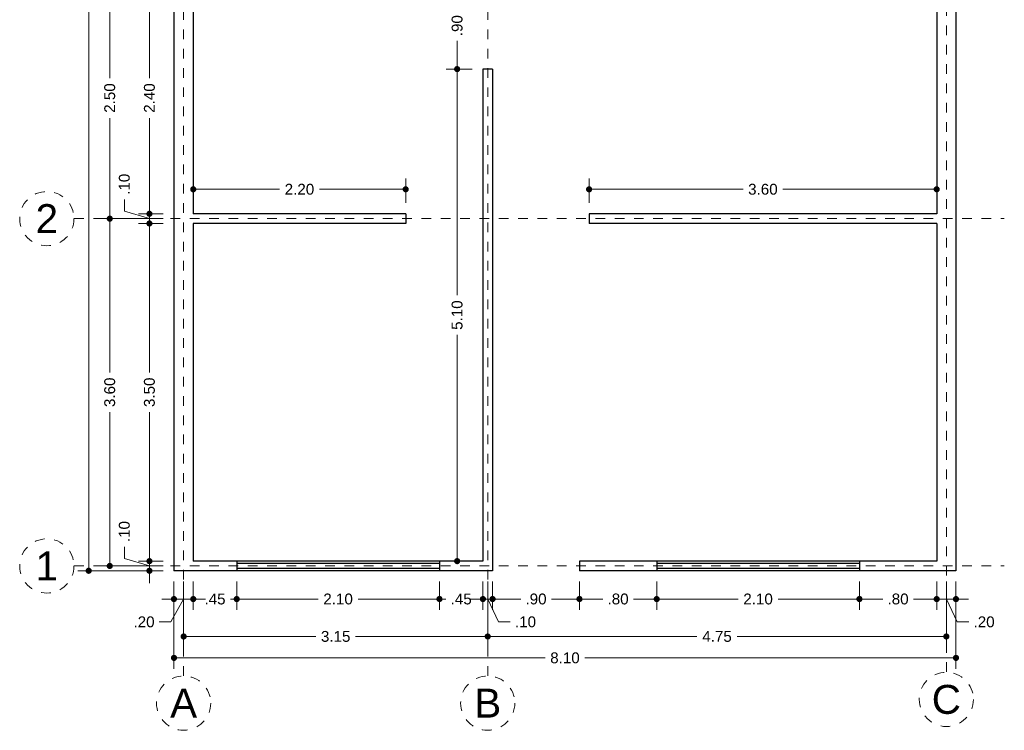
# Model space of a CAD drawing. Header units: millimetres. Extents: x 2563 to 2573.2, y 872.5 to 888.1.
# Tile 1 of 4: x 2563 to 2573.2, y 872.5 to 879.8. Entities that reach past the tile are written whole.
import ezdxf
from ezdxf.enums import TextEntityAlignment as Align

# ---------------------------------------------------------------- set-up
doc = ezdxf.new("R2010")
doc.units = ezdxf.units.MM
doc.header["$LTSCALE"] = 0.001
doc.linetypes.add('CENTER2', pattern=[28.575, 19.05, -3.175, 3.175, -3.175])
for name, color, linetype, lineweight in [('Cotas', 7, 'Continuous', 18), ('Ejes', 7, 'CENTER2', 5), ('Muros', 7, 'Continuous', 30), ('Ventanas', 250, 'Continuous', 25)]:
    doc.layers.add(name, color=color, linetype=linetype, lineweight=lineweight)
doc.styles.get("Standard").update_dxf_attribs({"font": 'arial.ttf'})
doc.dimstyles.new('1-75', dxfattribs={"dimscale": 75, "dimtxt": 0.0015, "dimasz": 0.00085, "dimexe": 0.0015, "dimexo": 0.0015, "dimgap": 0.0008, "dimtad": 0, "dimzin": 4, "dimdsep": 46, "dimtxsty": 'Standard', "dimblk": 'DOT', "dimcen": 0.0009, "dimclrd": 256, "dimclre": 256, "dimclrt": 256, "dimadec": 0, "dimazin": 0, "dimtfac": 1, "dimtofl": 0, "dimtmove": 1, "dimatfit": 2, "dimfxl": 0.0015, "dimtfill": 1, "dimtolj": 1, "dimtzin": 4, "dimlwd": -1, "dimlwe": -1, "dimarcsym": 0})

# ---------------------------------------------------------------- blocks, each defined once
blk = doc.blocks.new('_DOT')
at = {"color": 0, "linetype": 'ByBlock'}
blk.add_line((-0.5, 0), (-1, 0), dxfattribs=at)
at = {"color": 0, "linetype": 'ByBlock', "const_width": 0.5}
blk.add_lwpolyline([(-0.25, 0, 1), (0.25, 0, 1)], format="xyb", close=True, dxfattribs=at)
blk = doc.blocks.new('*D3')
at = {"layer": 'Cotas', "transparency": 16777216}
for p, q in [((2564.438, 887.632), (2563.555, 887.632)), ((2563.667, 887.568), (2563.667, 881.126)), ((2563.667, 874.196), (2563.667, 880.638)), ((2564.438, 874.132), (2563.555, 874.132))]:
    blk.add_line(p, q, dxfattribs=at)
at = {"layer": 'Defpoints', "color": 0, "transparency": 16777216}
for p in [(2564.55, 887.632), (2563.667, 874.132), (2564.55, 874.132)]:
    blk.add_point(p, dxfattribs=at)
at = {"layer": 'Cotas', "transparency": 16777216, "xscale": 0.06375, "yscale": 0.06375, "zscale": 0.06375}
for p, rotation in [((2563.667, 887.632), 90), ((2563.667, 874.132), 270)]:
    blk.add_blockref('_DOT', p, dxfattribs=dict(at, rotation=rotation))
at = {"layer": 'Cotas', "transparency": 16777216, "insert": (2563.667, 880.882), "char_height": 0.1125, "attachment_point": 5, "rotation": 90, "bg_fill": 3, "box_fill_scale": 1.1, "bg_fill_color": 256, "bg_fill_true_color": 13158600, "bg_fill_transparency": 0}
blk.add_mtext('\\A1;13.50', dxfattribs=at)
blk = doc.blocks.new('*D4')
at = {"layer": 'Cotas', "transparency": 16777216}
for p, q in [((2564.438, 877.782), (2563.773, 877.782)), ((2563.885, 877.718), (2563.885, 876.188)), ((2563.885, 874.246), (2563.885, 875.776)), ((2564.438, 874.182), (2563.773, 874.182))]:
    blk.add_line(p, q, dxfattribs=at)
at = {"layer": 'Defpoints', "color": 0, "transparency": 16777216}
for p in [(2563.885, 877.782), (2564.55, 877.782), (2564.55, 874.182)]:
    blk.add_point(p, dxfattribs=at)
at = {"layer": 'Cotas', "transparency": 16777216, "xscale": 0.06375, "yscale": 0.06375, "zscale": 0.06375}
for p, rotation in [((2563.885, 877.782), 90), ((2563.885, 874.182), 270)]:
    blk.add_blockref('_DOT', p, dxfattribs=dict(at, rotation=rotation))
at = {"layer": 'Cotas', "transparency": 16777216, "insert": (2563.885, 875.982), "char_height": 0.1125, "attachment_point": 5, "rotation": 90, "bg_fill": 3, "box_fill_scale": 1.1, "bg_fill_color": 256, "bg_fill_true_color": 13158600, "bg_fill_transparency": 0}
blk.add_mtext('\\A1;3.60', dxfattribs=at)
blk = doc.blocks.new('*D5')
at = {"layer": 'Cotas', "transparency": 16777216}
for p, q in [((2564.438, 880.282), (2563.773, 880.282)), ((2563.885, 880.218), (2563.885, 879.239)), ((2563.885, 877.846), (2563.885, 878.825)), ((2564.438, 877.782), (2563.773, 877.782))]:
    blk.add_line(p, q, dxfattribs=at)
at = {"layer": 'Defpoints', "color": 0, "transparency": 16777216}
for p in [(2563.885, 880.282), (2564.55, 880.282), (2564.55, 877.782)]:
    blk.add_point(p, dxfattribs=at)
at = {"layer": 'Cotas', "transparency": 16777216, "xscale": 0.06375, "yscale": 0.06375, "zscale": 0.06375}
for p, rotation in [((2563.885, 880.282), 90), ((2563.885, 877.782), 270)]:
    blk.add_blockref('_DOT', p, dxfattribs=dict(at, rotation=rotation))
at = {"layer": 'Cotas', "transparency": 16777216, "insert": (2563.885, 879.032), "char_height": 0.1125, "attachment_point": 5, "rotation": 90, "bg_fill": 3, "box_fill_scale": 1.1, "bg_fill_color": 256, "bg_fill_true_color": 13158600, "bg_fill_transparency": 0}
blk.add_mtext('\\A1;2.50', dxfattribs=at)
blk = doc.blocks.new('*D14')
at = {"layer": 'Cotas', "transparency": 16777216}
for p, q in [((2564.438, 880.232), (2564.184, 880.232)), ((2564.296, 880.168), (2564.296, 879.239)), ((2564.296, 877.896), (2564.296, 878.825)), ((2564.438, 877.832), (2564.184, 877.832))]:
    blk.add_line(p, q, dxfattribs=at)
at = {"layer": 'Defpoints', "color": 0, "transparency": 16777216}
for p in [(2564.55, 880.232), (2564.296, 877.832), (2564.55, 877.832)]:
    blk.add_point(p, dxfattribs=at)
at = {"layer": 'Cotas', "transparency": 16777216, "xscale": 0.06375, "yscale": 0.06375, "zscale": 0.06375}
for p, rotation in [((2564.296, 880.232), 90), ((2564.296, 877.832), 270)]:
    blk.add_blockref('_DOT', p, dxfattribs=dict(at, rotation=rotation))
at = {"layer": 'Cotas', "transparency": 16777216, "insert": (2564.296, 879.032), "char_height": 0.1125, "attachment_point": 5, "rotation": 90, "bg_fill": 3, "box_fill_scale": 1.1, "bg_fill_color": 256, "bg_fill_true_color": 13158600, "bg_fill_transparency": 0}
blk.add_mtext('\\A1;2.40', dxfattribs=at)
blk = doc.blocks.new('*D15')
at = {"layer": 'Cotas', "transparency": 16777216}
for p, q in [((2564.036, 877.86), (2564.036, 877.98)), ((2564.296, 877.896), (2564.296, 877.96)), ((2564.296, 877.782), (2564.036, 877.86)), ((2564.438, 877.832), (2564.184, 877.832)), ((2564.296, 877.832), (2564.296, 877.732)), ((2564.438, 877.732), (2564.184, 877.732)), ((2564.296, 877.668), (2564.296, 877.605))]:
    blk.add_line(p, q, dxfattribs=at)
at = {"layer": 'Defpoints', "color": 0, "transparency": 16777216}
for p in [(2564.55, 877.832), (2564.296, 877.732), (2564.55, 877.732)]:
    blk.add_point(p, dxfattribs=at)
at = {"layer": 'Cotas', "transparency": 16777216, "xscale": 0.06375, "yscale": 0.06375, "zscale": 0.06375}
for p, rotation in [((2564.296, 877.832), 270), ((2564.296, 877.732), 90)]:
    blk.add_blockref('_DOT', p, dxfattribs=dict(at, rotation=rotation))
at = {"layer": 'Cotas', "transparency": 16777216, "insert": (2564.036, 878.138), "char_height": 0.1125, "attachment_point": 5, "rotation": 90, "bg_fill": 3, "box_fill_scale": 1.1, "bg_fill_color": 256, "bg_fill_true_color": 13158600, "bg_fill_transparency": 0}
blk.add_mtext('\\A1;.10', dxfattribs=at)
blk = doc.blocks.new('*D16')
at = {"layer": 'Cotas', "transparency": 16777216}
for p, q in [((2564.438, 877.732), (2564.184, 877.732)), ((2564.296, 877.668), (2564.296, 876.188)), ((2564.296, 874.296), (2564.296, 875.776)), ((2564.438, 874.232), (2564.184, 874.232))]:
    blk.add_line(p, q, dxfattribs=at)
at = {"layer": 'Defpoints', "color": 0, "transparency": 16777216}
for p in [(2564.55, 877.732), (2564.296, 874.232), (2564.55, 874.232)]:
    blk.add_point(p, dxfattribs=at)
at = {"layer": 'Cotas', "transparency": 16777216, "xscale": 0.06375, "yscale": 0.06375, "zscale": 0.06375}
for p, rotation in [((2564.296, 877.732), 90), ((2564.296, 874.232), 270)]:
    blk.add_blockref('_DOT', p, dxfattribs=dict(at, rotation=rotation))
at = {"layer": 'Cotas', "transparency": 16777216, "insert": (2564.296, 875.982), "char_height": 0.1125, "attachment_point": 5, "rotation": 90, "bg_fill": 3, "box_fill_scale": 1.1, "bg_fill_color": 256, "bg_fill_true_color": 13158600, "bg_fill_transparency": 0}
blk.add_mtext('\\A1;3.50', dxfattribs=at)
blk = doc.blocks.new('*D17')
at = {"layer": 'Cotas', "transparency": 16777216}
for p, q in [((2564.036, 874.26), (2564.036, 874.38)), ((2564.296, 874.296), (2564.296, 874.36)), ((2564.296, 874.182), (2564.036, 874.26)), ((2564.438, 874.232), (2564.184, 874.232)), ((2564.296, 874.232), (2564.296, 874.132)), ((2564.438, 874.132), (2564.184, 874.132)), ((2564.296, 874.068), (2564.296, 874.005))]:
    blk.add_line(p, q, dxfattribs=at)
at = {"layer": 'Defpoints', "color": 0, "transparency": 16777216}
for p in [(2564.55, 874.232), (2564.296, 874.132), (2564.55, 874.132)]:
    blk.add_point(p, dxfattribs=at)
at = {"layer": 'Cotas', "transparency": 16777216, "xscale": 0.06375, "yscale": 0.06375, "zscale": 0.06375}
for p, rotation in [((2564.296, 874.232), 270), ((2564.296, 874.132), 90)]:
    blk.add_blockref('_DOT', p, dxfattribs=dict(at, rotation=rotation))
at = {"layer": 'Cotas', "transparency": 16777216, "insert": (2564.036, 874.538), "char_height": 0.1125, "attachment_point": 5, "rotation": 90, "bg_fill": 3, "box_fill_scale": 1.1, "bg_fill_color": 256, "bg_fill_true_color": 13158600, "bg_fill_transparency": 0}
blk.add_mtext('\\A1;.10', dxfattribs=at)
blk = doc.blocks.new('*D18')
at = {"layer": 'Cotas', "transparency": 16777216}
for p, q in [((2564.55, 874.02), (2564.55, 873.117)), ((2572.65, 874.02), (2572.65, 873.117)), ((2564.614, 873.229), (2568.394, 873.229)), ((2572.587, 873.229), (2568.806, 873.229))]:
    blk.add_line(p, q, dxfattribs=at)
at = {"layer": 'Defpoints', "color": 0, "transparency": 16777216}
for p in [(2564.55, 874.132), (2572.65, 874.132), (2572.65, 873.229)]:
    blk.add_point(p, dxfattribs=at)
at = {"layer": 'Cotas', "transparency": 16777216, "xscale": 0.06375, "yscale": 0.06375, "zscale": 0.06375, "rotation": 180}
blk.add_blockref('_DOT', (2564.55, 873.229), dxfattribs=at)
at = {"layer": 'Cotas', "transparency": 16777216, "xscale": 0.06375, "yscale": 0.06375, "zscale": 0.06375}
blk.add_blockref('_DOT', (2572.65, 873.229), dxfattribs=at)
at = {"layer": 'Cotas', "transparency": 16777216, "insert": (2568.6, 873.229), "char_height": 0.1125, "attachment_point": 5, "bg_fill": 3, "box_fill_scale": 1.1, "bg_fill_color": 256, "bg_fill_true_color": 13158600, "bg_fill_transparency": 0}
blk.add_mtext('\\A1;8.10', dxfattribs=at)
blk = doc.blocks.new('*D19')
at = {"layer": 'Cotas', "transparency": 16777216}
for p, q in [((2564.65, 874.02), (2564.65, 873.339)), ((2567.8, 874.02), (2567.8, 873.339)), ((2564.714, 873.451), (2566.019, 873.451)), ((2567.737, 873.451), (2566.432, 873.451))]:
    blk.add_line(p, q, dxfattribs=at)
at = {"layer": 'Defpoints', "color": 0, "transparency": 16777216}
for p in [(2564.65, 874.132), (2567.8, 874.132), (2567.8, 873.451)]:
    blk.add_point(p, dxfattribs=at)
at = {"layer": 'Cotas', "transparency": 16777216, "xscale": 0.06375, "yscale": 0.06375, "zscale": 0.06375, "rotation": 180}
blk.add_blockref('_DOT', (2564.65, 873.451), dxfattribs=at)
at = {"layer": 'Cotas', "transparency": 16777216, "xscale": 0.06375, "yscale": 0.06375, "zscale": 0.06375}
blk.add_blockref('_DOT', (2567.8, 873.451), dxfattribs=at)
at = {"layer": 'Cotas', "transparency": 16777216, "insert": (2566.225, 873.451), "char_height": 0.1125, "attachment_point": 5, "bg_fill": 3, "box_fill_scale": 1.1, "bg_fill_color": 256, "bg_fill_true_color": 13158600, "bg_fill_transparency": 0}
blk.add_mtext('\\A1;3.15', dxfattribs=at)
blk = doc.blocks.new('*D20')
at = {"layer": 'Cotas', "transparency": 16777216}
for p, q in [((2567.8, 874.02), (2567.8, 873.339)), ((2572.55, 874.02), (2572.55, 873.339)), ((2567.864, 873.451), (2569.967, 873.451)), ((2572.487, 873.451), (2570.384, 873.451))]:
    blk.add_line(p, q, dxfattribs=at)
at = {"layer": 'Defpoints', "color": 0, "transparency": 16777216}
for p in [(2567.8, 874.132), (2572.55, 874.132), (2572.55, 873.451)]:
    blk.add_point(p, dxfattribs=at)
at = {"layer": 'Cotas', "transparency": 16777216, "xscale": 0.06375, "yscale": 0.06375, "zscale": 0.06375, "rotation": 180}
blk.add_blockref('_DOT', (2567.8, 873.451), dxfattribs=at)
at = {"layer": 'Cotas', "transparency": 16777216, "xscale": 0.06375, "yscale": 0.06375, "zscale": 0.06375}
blk.add_blockref('_DOT', (2572.55, 873.451), dxfattribs=at)
at = {"layer": 'Cotas', "transparency": 16777216, "insert": (2570.175, 873.451), "char_height": 0.1125, "attachment_point": 5, "bg_fill": 3, "box_fill_scale": 1.1, "bg_fill_color": 256, "bg_fill_true_color": 13158600, "bg_fill_transparency": 0}
blk.add_mtext('\\A1;4.75', dxfattribs=at)
blk = doc.blocks.new('*D21')
at = {"layer": 'Cotas', "transparency": 16777216}
for p, q in [((2564.75, 874.02), (2564.75, 873.727)), ((2565.2, 874.02), (2565.2, 873.727)), ((2564.814, 873.839), (2564.817, 873.839)), ((2565.137, 873.839), (2565.134, 873.839))]:
    blk.add_line(p, q, dxfattribs=at)
at = {"layer": 'Defpoints', "color": 0, "transparency": 16777216}
for p in [(2564.75, 874.132), (2565.2, 874.132), (2565.2, 873.839)]:
    blk.add_point(p, dxfattribs=at)
at = {"layer": 'Cotas', "transparency": 16777216, "insert": (2564.975, 873.839), "char_height": 0.1125, "attachment_point": 5, "bg_fill": 3, "box_fill_scale": 1.1, "bg_fill_color": 256, "bg_fill_true_color": 13158600, "bg_fill_transparency": 0}
blk.add_mtext('\\A1;.45', dxfattribs=at)
at = {"layer": 'Cotas', "transparency": 16777216, "xscale": 0.06375, "yscale": 0.06375, "zscale": 0.06375, "rotation": 180}
blk.add_blockref('_DOT', (2564.75, 873.839), dxfattribs=at)
at = {"layer": 'Cotas', "transparency": 16777216, "xscale": 0.06375, "yscale": 0.06375, "zscale": 0.06375}
blk.add_blockref('_DOT', (2565.2, 873.839), dxfattribs=at)
blk = doc.blocks.new('*D22')
at = {"layer": 'Cotas', "transparency": 16777216}
for p, q in [((2565.2, 874.02), (2565.2, 873.727)), ((2567.3, 874.02), (2567.3, 873.727)), ((2565.264, 873.839), (2566.044, 873.839)), ((2567.237, 873.839), (2566.457, 873.839))]:
    blk.add_line(p, q, dxfattribs=at)
at = {"layer": 'Defpoints', "color": 0, "transparency": 16777216}
for p in [(2565.2, 874.132), (2567.3, 874.132), (2567.3, 873.839)]:
    blk.add_point(p, dxfattribs=at)
at = {"layer": 'Cotas', "transparency": 16777216, "xscale": 0.06375, "yscale": 0.06375, "zscale": 0.06375, "rotation": 180}
blk.add_blockref('_DOT', (2565.2, 873.839), dxfattribs=at)
at = {"layer": 'Cotas', "transparency": 16777216, "xscale": 0.06375, "yscale": 0.06375, "zscale": 0.06375}
blk.add_blockref('_DOT', (2567.3, 873.839), dxfattribs=at)
at = {"layer": 'Cotas', "transparency": 16777216, "insert": (2566.25, 873.839), "char_height": 0.1125, "attachment_point": 5, "bg_fill": 3, "box_fill_scale": 1.1, "bg_fill_color": 256, "bg_fill_true_color": 13158600, "bg_fill_transparency": 0}
blk.add_mtext('\\A1;2.10', dxfattribs=at)
blk = doc.blocks.new('*D23')
at = {"layer": 'Cotas', "transparency": 16777216}
for p, q in [((2567.3, 874.02), (2567.3, 873.727)), ((2567.75, 874.02), (2567.75, 873.727)), ((2567.364, 873.839), (2567.367, 873.839)), ((2567.687, 873.839), (2567.684, 873.839))]:
    blk.add_line(p, q, dxfattribs=at)
at = {"layer": 'Defpoints', "color": 0, "transparency": 16777216}
for p in [(2567.3, 874.132), (2567.75, 874.132), (2567.75, 873.839)]:
    blk.add_point(p, dxfattribs=at)
at = {"layer": 'Cotas', "transparency": 16777216, "insert": (2567.525, 873.839), "char_height": 0.1125, "attachment_point": 5, "bg_fill": 3, "box_fill_scale": 1.1, "bg_fill_color": 256, "bg_fill_true_color": 13158600, "bg_fill_transparency": 0}
blk.add_mtext('\\A1;.45', dxfattribs=at)
at = {"layer": 'Cotas', "transparency": 16777216, "xscale": 0.06375, "yscale": 0.06375, "zscale": 0.06375, "rotation": 180}
blk.add_blockref('_DOT', (2567.3, 873.839), dxfattribs=at)
at = {"layer": 'Cotas', "transparency": 16777216, "xscale": 0.06375, "yscale": 0.06375, "zscale": 0.06375}
blk.add_blockref('_DOT', (2567.75, 873.839), dxfattribs=at)
blk = doc.blocks.new('*D24')
at = {"layer": 'Cotas', "transparency": 16777216}
for p, q in [((2567.75, 874.02), (2567.75, 873.727)), ((2567.85, 874.02), (2567.85, 873.727)), ((2567.687, 873.839), (2567.623, 873.839)), ((2567.75, 873.839), (2567.85, 873.839)), ((2567.8, 873.839), (2567.913, 873.602)), ((2567.914, 873.839), (2567.978, 873.839)), ((2567.913, 873.602), (2568.033, 873.602))]:
    blk.add_line(p, q, dxfattribs=at)
at = {"layer": 'Defpoints', "color": 0, "transparency": 16777216}
for p in [(2567.75, 874.132), (2567.85, 874.132), (2567.85, 873.839)]:
    blk.add_point(p, dxfattribs=at)
at = {"layer": 'Cotas', "transparency": 16777216, "xscale": 0.06375, "yscale": 0.06375, "zscale": 0.06375}
blk.add_blockref('_DOT', (2567.75, 873.839), dxfattribs=at)
at = {"layer": 'Cotas', "transparency": 16777216, "xscale": 0.06375, "yscale": 0.06375, "zscale": 0.06375, "rotation": 180}
blk.add_blockref('_DOT', (2567.85, 873.839), dxfattribs=at)
at = {"layer": 'Cotas', "transparency": 16777216, "insert": (2568.191, 873.602), "char_height": 0.1125, "attachment_point": 5, "bg_fill": 3, "box_fill_scale": 1.1, "bg_fill_color": 256, "bg_fill_true_color": 13158600, "bg_fill_transparency": 0}
blk.add_mtext('\\A1;.10', dxfattribs=at)
blk = doc.blocks.new('*D25')
at = {"layer": 'Cotas', "transparency": 16777216}
for p, q in [((2567.85, 874.02), (2567.85, 873.727)), ((2568.75, 874.02), (2568.75, 873.727)), ((2567.914, 873.839), (2568.142, 873.839)), ((2568.687, 873.839), (2568.459, 873.839))]:
    blk.add_line(p, q, dxfattribs=at)
at = {"layer": 'Defpoints', "color": 0, "transparency": 16777216}
for p in [(2567.85, 874.132), (2568.75, 874.132), (2568.75, 873.839)]:
    blk.add_point(p, dxfattribs=at)
at = {"layer": 'Cotas', "transparency": 16777216, "xscale": 0.06375, "yscale": 0.06375, "zscale": 0.06375, "rotation": 180}
blk.add_blockref('_DOT', (2567.85, 873.839), dxfattribs=at)
at = {"layer": 'Cotas', "transparency": 16777216, "xscale": 0.06375, "yscale": 0.06375, "zscale": 0.06375}
blk.add_blockref('_DOT', (2568.75, 873.839), dxfattribs=at)
at = {"layer": 'Cotas', "transparency": 16777216, "insert": (2568.3, 873.839), "char_height": 0.1125, "attachment_point": 5, "bg_fill": 3, "box_fill_scale": 1.1, "bg_fill_color": 256, "bg_fill_true_color": 13158600, "bg_fill_transparency": 0}
blk.add_mtext('\\A1;.90', dxfattribs=at)
blk = doc.blocks.new('*D26')
at = {"layer": 'Cotas', "transparency": 16777216}
for p, q in [((2568.75, 874.02), (2568.75, 873.727)), ((2569.55, 874.02), (2569.55, 873.727)), ((2568.814, 873.839), (2568.992, 873.839)), ((2569.487, 873.839), (2569.309, 873.839))]:
    blk.add_line(p, q, dxfattribs=at)
at = {"layer": 'Defpoints', "color": 0, "transparency": 16777216}
for p in [(2568.75, 874.132), (2569.55, 874.132), (2569.55, 873.839)]:
    blk.add_point(p, dxfattribs=at)
at = {"layer": 'Cotas', "transparency": 16777216, "xscale": 0.06375, "yscale": 0.06375, "zscale": 0.06375, "rotation": 180}
blk.add_blockref('_DOT', (2568.75, 873.839), dxfattribs=at)
at = {"layer": 'Cotas', "transparency": 16777216, "xscale": 0.06375, "yscale": 0.06375, "zscale": 0.06375}
blk.add_blockref('_DOT', (2569.55, 873.839), dxfattribs=at)
at = {"layer": 'Cotas', "transparency": 16777216, "insert": (2569.15, 873.839), "char_height": 0.1125, "attachment_point": 5, "bg_fill": 3, "box_fill_scale": 1.1, "bg_fill_color": 256, "bg_fill_true_color": 13158600, "bg_fill_transparency": 0}
blk.add_mtext('\\A1;.80', dxfattribs=at)
blk = doc.blocks.new('*D27')
at = {"layer": 'Cotas', "transparency": 16777216}
for p, q in [((2569.55, 874.02), (2569.55, 873.727)), ((2571.65, 874.02), (2571.65, 873.727)), ((2569.614, 873.839), (2570.394, 873.839)), ((2571.587, 873.839), (2570.807, 873.839))]:
    blk.add_line(p, q, dxfattribs=at)
at = {"layer": 'Defpoints', "color": 0, "transparency": 16777216}
for p in [(2569.55, 874.132), (2571.65, 874.132), (2571.65, 873.839)]:
    blk.add_point(p, dxfattribs=at)
at = {"layer": 'Cotas', "transparency": 16777216, "xscale": 0.06375, "yscale": 0.06375, "zscale": 0.06375, "rotation": 180}
blk.add_blockref('_DOT', (2569.55, 873.839), dxfattribs=at)
at = {"layer": 'Cotas', "transparency": 16777216, "xscale": 0.06375, "yscale": 0.06375, "zscale": 0.06375}
blk.add_blockref('_DOT', (2571.65, 873.839), dxfattribs=at)
at = {"layer": 'Cotas', "transparency": 16777216, "insert": (2570.6, 873.839), "char_height": 0.1125, "attachment_point": 5, "bg_fill": 3, "box_fill_scale": 1.1, "bg_fill_color": 256, "bg_fill_true_color": 13158600, "bg_fill_transparency": 0}
blk.add_mtext('\\A1;2.10', dxfattribs=at)
blk = doc.blocks.new('*D28')
at = {"layer": 'Cotas', "transparency": 16777216}
for p, q in [((2571.65, 874.02), (2571.65, 873.727)), ((2572.45, 874.02), (2572.45, 873.727)), ((2571.714, 873.839), (2571.892, 873.839)), ((2572.387, 873.839), (2572.209, 873.839))]:
    blk.add_line(p, q, dxfattribs=at)
at = {"layer": 'Defpoints', "color": 0, "transparency": 16777216}
for p in [(2571.65, 874.132), (2572.45, 874.132), (2572.45, 873.839)]:
    blk.add_point(p, dxfattribs=at)
at = {"layer": 'Cotas', "transparency": 16777216, "xscale": 0.06375, "yscale": 0.06375, "zscale": 0.06375, "rotation": 180}
blk.add_blockref('_DOT', (2571.65, 873.839), dxfattribs=at)
at = {"layer": 'Cotas', "transparency": 16777216, "xscale": 0.06375, "yscale": 0.06375, "zscale": 0.06375}
blk.add_blockref('_DOT', (2572.45, 873.839), dxfattribs=at)
at = {"layer": 'Cotas', "transparency": 16777216, "insert": (2572.05, 873.839), "char_height": 0.1125, "attachment_point": 5, "bg_fill": 3, "box_fill_scale": 1.1, "bg_fill_color": 256, "bg_fill_true_color": 13158600, "bg_fill_transparency": 0}
blk.add_mtext('\\A1;.80', dxfattribs=at)
blk = doc.blocks.new('*D29')
at = {"layer": 'Cotas', "transparency": 16777216}
for p, q in [((2572.45, 874.02), (2572.45, 873.727)), ((2572.65, 874.02), (2572.65, 873.727)), ((2572.387, 873.839), (2572.323, 873.839)), ((2572.45, 873.839), (2572.65, 873.839)), ((2572.55, 873.839), (2572.663, 873.602)), ((2572.714, 873.839), (2572.778, 873.839)), ((2572.663, 873.602), (2572.783, 873.602))]:
    blk.add_line(p, q, dxfattribs=at)
at = {"layer": 'Defpoints', "color": 0, "transparency": 16777216}
for p in [(2572.45, 874.132), (2572.65, 874.132), (2572.65, 873.839)]:
    blk.add_point(p, dxfattribs=at)
at = {"layer": 'Cotas', "transparency": 16777216, "xscale": 0.06375, "yscale": 0.06375, "zscale": 0.06375}
blk.add_blockref('_DOT', (2572.45, 873.839), dxfattribs=at)
at = {"layer": 'Cotas', "transparency": 16777216, "xscale": 0.06375, "yscale": 0.06375, "zscale": 0.06375, "rotation": 180}
blk.add_blockref('_DOT', (2572.65, 873.839), dxfattribs=at)
at = {"layer": 'Cotas', "transparency": 16777216, "insert": (2572.941, 873.602), "char_height": 0.1125, "attachment_point": 5, "bg_fill": 3, "box_fill_scale": 1.1, "bg_fill_color": 256, "bg_fill_true_color": 13158600, "bg_fill_transparency": 0}
blk.add_mtext('\\A1;.20', dxfattribs=at)
blk = doc.blocks.new('*D30')
at = {"layer": 'Cotas', "transparency": 16777216}
for p, q in [((2564.55, 874.02), (2564.55, 873.727)), ((2564.75, 874.02), (2564.75, 873.727)), ((2564.487, 873.839), (2564.423, 873.839)), ((2564.65, 873.839), (2564.518, 873.602)), ((2564.75, 873.839), (2564.55, 873.839)), ((2564.814, 873.839), (2564.878, 873.839)), ((2564.518, 873.602), (2564.398, 873.602))]:
    blk.add_line(p, q, dxfattribs=at)
at = {"layer": 'Defpoints', "color": 0, "transparency": 16777216}
for p in [(2564.55, 874.132), (2564.75, 874.132), (2564.55, 873.839)]:
    blk.add_point(p, dxfattribs=at)
at = {"layer": 'Cotas', "transparency": 16777216, "xscale": 0.06375, "yscale": 0.06375, "zscale": 0.06375}
blk.add_blockref('_DOT', (2564.55, 873.839), dxfattribs=at)
at = {"layer": 'Cotas', "transparency": 16777216, "xscale": 0.06375, "yscale": 0.06375, "zscale": 0.06375, "rotation": 180}
blk.add_blockref('_DOT', (2564.75, 873.839), dxfattribs=at)
at = {"layer": 'Cotas', "transparency": 16777216, "insert": (2564.24, 873.602), "char_height": 0.1125, "attachment_point": 5, "bg_fill": 3, "box_fill_scale": 1.1, "bg_fill_color": 256, "bg_fill_true_color": 13158600, "bg_fill_transparency": 0}
blk.add_mtext('\\A1;.20', dxfattribs=at)
blk = doc.blocks.new('*D31')
at = {"layer": 'Cotas', "transparency": 16777216}
for p, q in [((2564.75, 877.945), (2564.75, 878.199)), ((2566.95, 877.945), (2566.95, 878.199)), ((2564.814, 878.086), (2565.644, 878.086)), ((2566.887, 878.086), (2566.057, 878.086))]:
    blk.add_line(p, q, dxfattribs=at)
at = {"layer": 'Defpoints', "color": 0, "transparency": 16777216}
for p in [(2566.95, 878.086), (2564.75, 877.832), (2566.95, 877.832)]:
    blk.add_point(p, dxfattribs=at)
at = {"layer": 'Cotas', "transparency": 16777216, "xscale": 0.06375, "yscale": 0.06375, "zscale": 0.06375, "rotation": 180}
blk.add_blockref('_DOT', (2564.75, 878.086), dxfattribs=at)
at = {"layer": 'Cotas', "transparency": 16777216, "xscale": 0.06375, "yscale": 0.06375, "zscale": 0.06375}
blk.add_blockref('_DOT', (2566.95, 878.086), dxfattribs=at)
at = {"layer": 'Cotas', "transparency": 16777216, "insert": (2565.85, 878.086), "char_height": 0.1125, "attachment_point": 5, "bg_fill": 3, "box_fill_scale": 1.1, "bg_fill_color": 256, "bg_fill_true_color": 13158600, "bg_fill_transparency": 0}
blk.add_mtext('\\A1;2.20', dxfattribs=at)
blk = doc.blocks.new('*D32')
at = {"layer": 'Cotas', "transparency": 16777216}
for p, q in [((2568.85, 877.945), (2568.85, 878.199)), ((2572.45, 877.945), (2572.45, 878.199)), ((2568.914, 878.086), (2570.445, 878.086)), ((2572.387, 878.086), (2570.856, 878.086))]:
    blk.add_line(p, q, dxfattribs=at)
at = {"layer": 'Defpoints', "color": 0, "transparency": 16777216}
for p in [(2572.45, 878.086), (2568.85, 877.832), (2572.45, 877.832)]:
    blk.add_point(p, dxfattribs=at)
at = {"layer": 'Cotas', "transparency": 16777216, "xscale": 0.06375, "yscale": 0.06375, "zscale": 0.06375, "rotation": 180}
blk.add_blockref('_DOT', (2568.85, 878.086), dxfattribs=at)
at = {"layer": 'Cotas', "transparency": 16777216, "xscale": 0.06375, "yscale": 0.06375, "zscale": 0.06375}
blk.add_blockref('_DOT', (2572.45, 878.086), dxfattribs=at)
at = {"layer": 'Cotas', "transparency": 16777216, "insert": (2570.65, 878.086), "char_height": 0.1125, "attachment_point": 5, "bg_fill": 3, "box_fill_scale": 1.1, "bg_fill_color": 256, "bg_fill_true_color": 13158600, "bg_fill_transparency": 0}
blk.add_mtext('\\A1;3.60', dxfattribs=at)
blk = doc.blocks.new('*D55')
at = {"layer": 'Cotas', "transparency": 16777216}
for p, q in [((2567.575, 880.232), (2567.37, 880.232)), ((2567.483, 880.168), (2567.483, 879.94)), ((2567.483, 879.396), (2567.483, 879.624)), ((2567.638, 879.332), (2567.37, 879.332))]:
    blk.add_line(p, q, dxfattribs=at)
at = {"layer": 'Defpoints', "color": 0, "transparency": 16777216}
for p in [(2567.688, 880.232), (2567.483, 879.332), (2567.75, 879.332)]:
    blk.add_point(p, dxfattribs=at)
at = {"layer": 'Cotas', "transparency": 16777216, "xscale": 0.06375, "yscale": 0.06375, "zscale": 0.06375}
for p, rotation in [((2567.483, 880.232), 90), ((2567.483, 879.332), 270)]:
    blk.add_blockref('_DOT', p, dxfattribs=dict(at, rotation=rotation))
at = {"layer": 'Cotas', "transparency": 16777216, "insert": (2567.483, 879.782), "char_height": 0.1125, "attachment_point": 5, "rotation": 90, "bg_fill": 3, "box_fill_scale": 1.1, "bg_fill_color": 256, "bg_fill_true_color": 13158600, "bg_fill_transparency": 0}
blk.add_mtext('\\A1;.90', dxfattribs=at)
blk = doc.blocks.new('*D56')
at = {"layer": 'Cotas', "transparency": 16777216}
for p, q in [((2567.638, 879.332), (2567.37, 879.332)), ((2567.483, 879.268), (2567.483, 876.988)), ((2567.483, 874.296), (2567.483, 876.576)), ((2567.638, 874.232), (2567.37, 874.232))]:
    blk.add_line(p, q, dxfattribs=at)
at = {"layer": 'Defpoints', "color": 0, "transparency": 16777216}
for p in [(2567.75, 879.332), (2567.483, 874.232), (2567.75, 874.232)]:
    blk.add_point(p, dxfattribs=at)
at = {"layer": 'Cotas', "transparency": 16777216, "xscale": 0.06375, "yscale": 0.06375, "zscale": 0.06375}
for p, rotation in [((2567.483, 879.332), 90), ((2567.483, 874.232), 270)]:
    blk.add_blockref('_DOT', p, dxfattribs=dict(at, rotation=rotation))
at = {"layer": 'Cotas', "transparency": 16777216, "insert": (2567.483, 876.782), "char_height": 0.1125, "attachment_point": 5, "rotation": 90, "bg_fill": 3, "box_fill_scale": 1.1, "bg_fill_color": 256, "bg_fill_true_color": 13158600, "bg_fill_transparency": 0}
blk.add_mtext('\\A1;5.10', dxfattribs=at)

msp = doc.modelspace()

# ---------------------------------------------------------------- linework, layer by layer
at = {"layer": 'Ejes', "linetype": 'CENTER2'}
for p, q in [((2564.65, 873.043), (2564.65, 888.132)), ((2567.8, 873.043), (2567.8, 888.132)), ((2572.55, 873.083), (2572.55, 888.132)), ((2563.515, 877.782), (2573.15, 877.782)), ((2563.515, 874.182), (2573.15, 874.182))]:
    msp.add_line(p, q, dxfattribs=at)
at = {"layer": 'Ejes'}
for centre in [(2563.233, 877.782), (2563.233, 874.182), (2564.65, 872.76), (2567.8, 872.76), (2572.55, 872.799)]:
    msp.add_circle(centre, 0.281, dxfattribs=at)
at = {"layer": 'Muros'}
for p, q in [((2564.55, 887.632), (2564.55, 874.132)), ((2572.65, 887.632), (2572.65, 874.132)), ((2564.75, 880.232), (2564.75, 877.832)), ((2572.45, 880.232), (2572.45, 877.832)), ((2567.85, 879.332), (2567.75, 879.332)), ((2567.75, 879.332), (2567.75, 874.232)), ((2567.85, 879.332), (2567.85, 874.132)), ((2566.95, 877.832), (2564.75, 877.832)), ((2566.95, 877.832), (2566.95, 877.732)), ((2572.45, 877.832), (2568.85, 877.832)), ((2568.85, 877.832), (2568.85, 877.732)), ((2566.95, 877.732), (2564.75, 877.732)), ((2564.75, 877.732), (2564.75, 874.232)), ((2572.45, 877.732), (2568.85, 877.732)), ((2572.45, 877.732), (2572.45, 874.232)), ((2567.75, 874.232), (2564.75, 874.232)), ((2572.45, 874.232), (2568.75, 874.232)), ((2568.75, 874.232), (2568.75, 874.132)), ((2567.85, 874.132), (2564.55, 874.132)), ((2572.65, 874.132), (2568.75, 874.132))]:
    msp.add_line(p, q, dxfattribs=at)
at = {"layer": 'Ventanas'}
for p, q in [((2565.2, 874.232), (2565.2, 874.132)), ((2567.3, 874.232), (2567.3, 874.132)), ((2569.55, 874.232), (2569.55, 874.132)), ((2571.65, 874.232), (2571.65, 874.132)), ((2567.3, 874.207), (2565.2, 874.207)), ((2567.3, 874.157), (2565.2, 874.157)), ((2571.65, 874.207), (2569.55, 874.207)), ((2571.65, 874.157), (2569.55, 874.157))]:
    msp.add_line(p, q, dxfattribs=at)

# ---------------------------------------------------------------- texts
at = {"layer": 'Ejes'}
for s, p in [('2', (2563.233, 877.782)), ('1', (2563.233, 874.182)), ('A', (2564.65, 872.76)), ('B', (2567.8, 872.76)), ('C', (2572.55, 872.799))]:
    msp.add_text(s, height=0.3, dxfattribs=at).set_placement(p, align=Align.MIDDLE_CENTER)

# ---------------------------------------------------------------- next in the draw order: dimensions: what is measured, and where the dimension line sits
at = {"layer": 'Cotas'}
for base, p1, p2, picture, middle in [((2563.667, 874.132), (2564.55, 887.632), (2564.55, 874.132), '*D3', (2563.667, 880.882)), ((2567.483, 879.332), (2567.688, 880.232), (2567.75, 879.332), '*D55', (2567.483, 879.782))]:
    dim = msp.add_linear_dim(base=base, p1=p1, p2=p2, angle=90, dimstyle='1-75', dxfattribs=at)
    dim.commit()
    dim.dimension.update_dxf_attribs({"geometry": picture, "text_midpoint": middle})
for base, p1, p2, picture, middle in [((2566.95, 878.086), (2564.75, 877.832), (2566.95, 877.832), '*D31', (2565.85, 878.086)), ((2572.45, 878.086), (2568.85, 877.832), (2572.45, 877.832), '*D32', (2570.65, 878.086))]:
    dim = msp.add_linear_dim(base=base, p1=p1, p2=p2, dimstyle='1-75', dxfattribs=at)
    dim.commit()
    dim.dimension.update_dxf_attribs({"geometry": picture, "text_midpoint": middle})

# ---------------------------------------------------------------- next in the draw order: dimensions: what is measured, and where the dimension line sits
for base, p1, p2, picture, middle in [((2567.483, 874.232), (2567.75, 879.332), (2567.75, 874.232), '*D56', (2567.483, 876.782)), ((2563.885, 877.782), (2564.55, 874.182), (2564.55, 877.782), '*D4', (2563.885, 875.982))]:
    dim = msp.add_linear_dim(base=base, p1=p1, p2=p2, angle=90, dimstyle='1-75', dxfattribs=at)
    dim.commit()
    dim.dimension.update_dxf_attribs({"geometry": picture, "text_midpoint": middle})

# ---------------------------------------------------------------- next in the draw order: dimensions: what is measured, and where the dimension line sits
dim = msp.add_linear_dim(base=(2563.885, 880.282), p1=(2564.55, 877.782), p2=(2564.55, 880.282), angle=90, dimstyle='1-75', dxfattribs=at)
dim.commit()
dim.dimension.update_dxf_attribs({"geometry": '*D5', "text_midpoint": (2563.885, 879.032)})

# ---------------------------------------------------------------- next in the draw order: dimensions: what is measured, and where the dimension line sits
dim = msp.add_linear_dim(base=(2564.296, 877.832), p1=(2564.55, 880.232), p2=(2564.55, 877.832), angle=90, dimstyle='1-75', dxfattribs=at)
dim.commit()
dim.dimension.update_dxf_attribs({"geometry": '*D14', "text_midpoint": (2564.296, 879.032)})

# ---------------------------------------------------------------- next in the draw order: dimensions: what is measured, and where the dimension line sits
dim = msp.add_linear_dim(base=(2564.296, 877.732), p1=(2564.55, 877.832), p2=(2564.55, 877.732), angle=90, dimstyle='1-75', dxfattribs=at)
dim.commit()
dim.dimension.update_dxf_attribs({"geometry": '*D15', "text_midpoint": (2564.036, 878.04)})

# ---------------------------------------------------------------- next in the draw order: dimensions: what is measured, and where the dimension line sits
dim = msp.add_linear_dim(base=(2564.296, 874.232), p1=(2564.55, 877.732), p2=(2564.55, 874.232), angle=90, dimstyle='1-75', dxfattribs=at)
dim.commit()
dim.dimension.update_dxf_attribs({"geometry": '*D16', "text_midpoint": (2564.296, 875.982)})

# ---------------------------------------------------------------- next in the draw order: dimensions: what is measured, and where the dimension line sits
dim = msp.add_linear_dim(base=(2564.296, 874.132), p1=(2564.55, 874.232), p2=(2564.55, 874.132), angle=90, dimstyle='1-75', dxfattribs=at)
dim.commit()
dim.dimension.update_dxf_attribs({"geometry": '*D17', "text_midpoint": (2564.036, 874.44)})

# ---------------------------------------------------------------- next in the draw order: dimensions: what is measured, and where the dimension line sits
dim = msp.add_linear_dim(base=(2572.65, 873.229), p1=(2564.55, 874.132), p2=(2572.65, 874.132), dimstyle='1-75', dxfattribs=at)
dim.commit()
dim.dimension.update_dxf_attribs({"geometry": '*D18', "text_midpoint": (2568.6, 873.229)})

# ---------------------------------------------------------------- next in the draw order: dimensions: what is measured, and where the dimension line sits
dim = msp.add_linear_dim(base=(2567.8, 873.451), p1=(2564.65, 874.132), p2=(2567.8, 874.132), dimstyle='1-75', dxfattribs=at)
dim.commit()
dim.dimension.update_dxf_attribs({"geometry": '*D19', "text_midpoint": (2566.225, 873.451)})

# ---------------------------------------------------------------- next in the draw order: dimensions: what is measured, and where the dimension line sits
dim = msp.add_linear_dim(base=(2565.2, 873.839), p1=(2564.75, 874.132), p2=(2565.2, 874.132), dimstyle='1-75', dxfattribs=at)
dim.commit()
dim.dimension.update_dxf_attribs({"geometry": '*D21', "text_midpoint": (2564.975, 873.839), "dimtype": 160})
dim = msp.add_linear_dim(base=(2572.55, 873.451), p1=(2567.8, 874.132), p2=(2572.55, 874.132), dimstyle='1-75', dxfattribs=at)
dim.commit()
dim.dimension.update_dxf_attribs({"geometry": '*D20', "text_midpoint": (2570.175, 873.451)})

# ---------------------------------------------------------------- next in the draw order: dimensions: what is measured, and where the dimension line sits
dim = msp.add_linear_dim(base=(2564.55, 873.839), p1=(2564.75, 874.132), p2=(2564.55, 874.132), dimstyle='1-75', dxfattribs=at)
dim.commit()
dim.dimension.update_dxf_attribs({"geometry": '*D30', "text_midpoint": (2564.338, 873.602), "dimtype": 160})
dim = msp.add_linear_dim(base=(2567.3, 873.839), p1=(2565.2, 874.132), p2=(2567.3, 874.132), dimstyle='1-75', dxfattribs=at)
dim.commit()
dim.dimension.update_dxf_attribs({"geometry": '*D22', "text_midpoint": (2566.25, 873.839)})

# ---------------------------------------------------------------- next in the draw order: dimensions: what is measured, and where the dimension line sits
dim = msp.add_linear_dim(base=(2567.75, 873.839), p1=(2567.3, 874.132), p2=(2567.75, 874.132), dimstyle='1-75', dxfattribs=at)
dim.commit()
dim.dimension.update_dxf_attribs({"geometry": '*D23', "text_midpoint": (2567.525, 873.839), "dimtype": 160})

# ---------------------------------------------------------------- next in the draw order: dimensions: what is measured, and where the dimension line sits
dim = msp.add_linear_dim(base=(2567.85, 873.839), p1=(2567.75, 874.132), p2=(2567.85, 874.132), dimstyle='1-75', dxfattribs=at)
dim.commit()
dim.dimension.update_dxf_attribs({"geometry": '*D24', "text_midpoint": (2568.093, 873.602), "dimtype": 160})

# ---------------------------------------------------------------- next in the draw order: dimensions: what is measured, and where the dimension line sits
dim = msp.add_linear_dim(base=(2568.75, 873.839), p1=(2567.85, 874.132), p2=(2568.75, 874.132), dimstyle='1-75', dxfattribs=at)
dim.commit()
dim.dimension.update_dxf_attribs({"geometry": '*D25', "text_midpoint": (2568.3, 873.839)})

# ---------------------------------------------------------------- next in the draw order: dimensions: what is measured, and where the dimension line sits
dim = msp.add_linear_dim(base=(2569.55, 873.839), p1=(2568.75, 874.132), p2=(2569.55, 874.132), dimstyle='1-75', dxfattribs=at)
dim.commit()
dim.dimension.update_dxf_attribs({"geometry": '*D26', "text_midpoint": (2569.15, 873.839)})

# ---------------------------------------------------------------- next in the draw order: dimensions: what is measured, and where the dimension line sits
dim = msp.add_linear_dim(base=(2571.65, 873.839), p1=(2569.55, 874.132), p2=(2571.65, 874.132), dimstyle='1-75', dxfattribs=at)
dim.commit()
dim.dimension.update_dxf_attribs({"geometry": '*D27', "text_midpoint": (2570.6, 873.839)})

# ---------------------------------------------------------------- next in the draw order: dimensions: what is measured, and where the dimension line sits
dim = msp.add_linear_dim(base=(2572.45, 873.839), p1=(2571.65, 874.132), p2=(2572.45, 874.132), dimstyle='1-75', dxfattribs=at)
dim.commit()
dim.dimension.update_dxf_attribs({"geometry": '*D28', "text_midpoint": (2572.05, 873.839)})

# ---------------------------------------------------------------- next in the draw order: dimensions: what is measured, and where the dimension line sits
dim = msp.add_linear_dim(base=(2572.65, 873.839), p1=(2572.45, 874.132), p2=(2572.65, 874.132), dimstyle='1-75', dxfattribs=at)
dim.commit()
dim.dimension.update_dxf_attribs({"geometry": '*D29', "text_midpoint": (2572.843, 873.602), "dimtype": 160})

doc.saveas('drawing.dxf')
